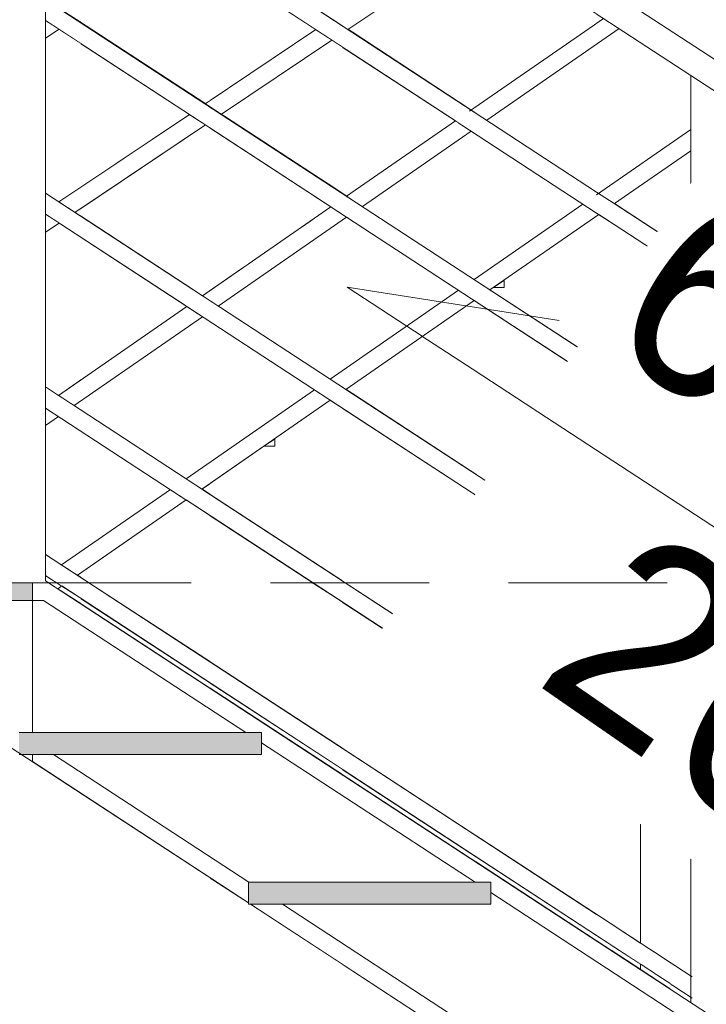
# Model space of a CAD drawing. Header units: millimetres. Extents: x 16408 to 39505, y -6861 to 26364.
# Tile 57 of 85: x 29589 to 30368, y 4378 to 5496. Entities that reach past the tile are written whole.
import ezdxf

# ---------------------------------------------------------------- set-up
doc = ezdxf.new("R2010")
doc.units = ezdxf.units.MM
doc.header["$MEASUREMENT"] = 0
doc.linetypes.add('Przerywana gęsta', pattern=[270, 180, -90])
doc.linetypes.add('Wipeout_Contour', pattern=[1000, 0, -1000])
for name, color, linetype, lineweight in [('0_Nr_pióra__1', 7, 'Continuous', 13), ('0_Nr_pióra__103', 7, 'Continuous', 5), ('0_Nr_pióra__7', 7, 'Continuous', 20)]:
    doc.layers.add(name, color=color, linetype=linetype, lineweight=lineweight)
doc.layers.add('inw_schody zewnętrzne', color=7, linetype='Continuous')
doc.layers.add('inw_ściany zewnętrzne_Nr_pióra__61', color=7, linetype='Continuous', lineweight=13, true_color=0x6a6a6a)
doc.styles.add('STYL_AUTOMATYCZNY_1', font='txt')

msp = doc.modelspace()

# ---------------------------------------------------------------- wipeouts: each hides what was drawn before it
at = {"color": 254, "linetype": 'Wipeout_Contour', "lineweight": 0, "ltscale": 91735.629027}
msp.add_wipeout([(30126, 5191.4), (30138.5, 5191.4), (30138.5, 5200.1)], dxfattribs=at)
at = {"color": 254, "linetype": 'Wipeout_Contour', "lineweight": 0, "ltscale": 121630.745829}
msp.add_wipeout([(29955, 5690.7), (29805.1, 5788.7), (29805.1, 5586.5), (29955, 5488.5)], dxfattribs=at).dxf.layer = 'inw_schody zewnętrzne'
at = {"color": 254, "linetype": 'Wipeout_Contour', "lineweight": 0, "ltscale": 120493.966817}
msp.add_wipeout([(29658.2, 5468.7), (29618.5, 5494.7), (29618.5, 5298.6), (29658.2, 5272.6)], dxfattribs=at).dxf.layer = 'inw_schody zewnętrzne'
at = {"color": 254, "linetype": 'Wipeout_Contour', "lineweight": 0, "ltscale": 215063.553643}
msp.add_wipeout([(30229.4, 5119.1), (30368, 5028.5), (30368, 5194.6), (30352.8, 5204.5), (30245.4, 5130.2), (30245.4, 5121.5), (30232.9, 5121.5)], dxfattribs=at).dxf.layer = 'inw_schody zewnętrzne'
at = {"color": 254, "linetype": 'Wipeout_Contour', "lineweight": 0, "ltscale": 90636.661638}
msp.add_wipeout([(29805.1, 4969.3), (29795.7, 4962.7), (29805.1, 4956.5)], dxfattribs=at).dxf.layer = 'inw_schody zewnętrzne'
at = {"color": 254, "linetype": 'Wipeout_Contour', "lineweight": 0, "ltscale": 149798.429806}
msp.add_wipeout([(29514.8, 4856.4), (29603.5, 4856.4), (29588.5, 4860.9), (29588.5, 4876.4), (29514.8, 4876.4)], dxfattribs=at).dxf.layer = 'inw_schody zewnętrzne'
at = {"color": 254, "linetype": 'Wipeout_Contour', "lineweight": 0, "ltscale": 90159.627315}
msp.add_wipeout([(29654.5, 4865), (29658.2, 4862.6), (29658.2, 4867.5)], dxfattribs=at).dxf.layer = 'inw_schody zewnętrzne'
at = {"color": 254, "linetype": 'Wipeout_Contour', "lineweight": 0, "ltscale": 120157.432474}
msp.add_wipeout([(29632.2, 4849.6), (29658.2, 4832.6), (29658.2, 4838.7), (29636.8, 4852.7)], dxfattribs=at).dxf.layer = 'inw_schody zewnętrzne'
at = {"color": 254, "linetype": 'Wipeout_Contour', "lineweight": 0, "ltscale": 120984.275877}
msp.add_wipeout([(29805.1, 4736.5), (29955, 4638.5), (29955, 4644.6), (29805.1, 4742.6)], dxfattribs=at).dxf.layer = 'inw_schody zewnętrzne'
at = {"color": 254, "linetype": 'Wipeout_Contour', "lineweight": 0, "ltscale": 211233.918384}
msp.add_wipeout([(29848.5, 4493.1), (29805.1, 4521.5), (29805.1, 3836.4), (29955, 3836.4), (29955, 4423.5), (29851.1, 4491.4), (29848.5, 4491.4)], dxfattribs=at).dxf.layer = 'inw_schody zewnętrzne'

# ---------------------------------------------------------------- next in the draw order: wipeouts: each hides what was drawn before it
at = {"color": 254, "linetype": 'Wipeout_Contour', "lineweight": 0, "ltscale": 120643.038993}
msp.add_wipeout([(29618.5, 5684.7), (29618.5, 5518.6), (29658.2, 5492.6), (29658.2, 5658.7)], dxfattribs=at).dxf.layer = 'inw_schody zewnętrzne'
at = {"color": 254, "linetype": 'Wipeout_Contour', "lineweight": 0, "ltscale": 121478.964828}
msp.add_wipeout([(29805.1, 5396.5), (29955, 5298.5), (29955, 5464.6), (29805.1, 5562.6)], dxfattribs=at).dxf.layer = 'inw_schody zewnętrzne'
at = {"color": 254, "linetype": 'Wipeout_Contour', "lineweight": 0, "ltscale": 215950.362642}
msp.add_wipeout([(30386, 5371.4), (30263.7, 5286.7), (30415.9, 5187.2), (30415.9, 5389.4), (30413.9, 5390.7), (30398.5, 5380.1), (30398.5, 5371.4)], dxfattribs=at).dxf.layer = 'inw_schody zewnętrzne'
at = {"color": 254, "linetype": 'Wipeout_Contour', "lineweight": 0, "ltscale": 150409.040888}
msp.add_wipeout([(29618.5, 5078.6), (29633, 5069.1), (29658.2, 5086.5), (29658.2, 5248.7), (29618.5, 5274.7)], dxfattribs=at).dxf.layer = 'inw_schody zewnętrzne'
at = {"color": 254, "linetype": 'Wipeout_Contour', "lineweight": 0, "ltscale": 151354.492086}
msp.add_wipeout([(29805.1, 4766.5), (29955, 4668.5), (29955, 4834.6), (29921.7, 4856.4), (29805.1, 4856.4)], dxfattribs=at).dxf.layer = 'inw_schody zewnętrzne'
at = {"color": 254, "linetype": 'Wipeout_Contour', "lineweight": 0, "ltscale": 121520.822727}
msp.add_wipeout([(30107.2, 4545.1), (29955, 4644.6), (29955, 4638.5), (30107.2, 4539)], dxfattribs=at).dxf.layer = 'inw_schody zewnętrzne'
at = {"color": 254, "linetype": 'Wipeout_Contour', "lineweight": 0, "ltscale": 121246.34592}
msp.add_wipeout([(29955, 3836.4), (30107.2, 3836.4), (30107.2, 4324), (29955, 4423.5)], dxfattribs=at).dxf.layer = 'inw_schody zewnętrzne'

# ---------------------------------------------------------------- next in the draw order: wipeouts: each hides what was drawn before it
at = {"color": 254, "linetype": 'Wipeout_Contour', "lineweight": 0, "ltscale": 120965.278029}
msp.add_wipeout([(29805.1, 5562.6), (29658.2, 5658.7), (29658.2, 5492.6), (29805.1, 5396.5)], dxfattribs=at).dxf.layer = 'inw_schody zewnętrzne'
at = {"color": 254, "linetype": 'Wipeout_Contour', "lineweight": 0, "ltscale": 121855.269406}
msp.add_wipeout([(30083.3, 5380.8), (29955, 5464.6), (29955, 5298.5), (29959.9, 5295.3)], dxfattribs=at).dxf.layer = 'inw_schody zewnętrzne'
at = {"color": 254, "linetype": 'Wipeout_Contour', "lineweight": 0, "ltscale": 90943.980403}
msp.add_wipeout([(29805.1, 5188.2), (29942.1, 5283.1), (29805.1, 5372.6)], dxfattribs=at).dxf.layer = 'inw_schody zewnętrzne'
at = {"color": 254, "linetype": 'Wipeout_Contour', "lineweight": 0, "ltscale": 120458.94329}
msp.add_wipeout([(29658.2, 4838.7), (29658.2, 4832.6), (29805.1, 4736.5), (29805.1, 4742.6)], dxfattribs=at).dxf.layer = 'inw_schody zewnętrzne'
at = {"color": 254, "linetype": 'Wipeout_Contour', "lineweight": 0, "ltscale": 121588.547662}
msp.add_wipeout([(29955, 4668.5), (30107.2, 4569), (30107.2, 4735.1), (29955, 4834.6)], dxfattribs=at).dxf.layer = 'inw_schody zewnętrzne'
at = {"color": 254, "linetype": 'Wipeout_Contour', "lineweight": 0, "ltscale": 122066.348716}
msp.add_wipeout([(30107.2, 4539), (30261.1, 4438.4), (30261.1, 4444.5), (30107.2, 4545.1)], dxfattribs=at).dxf.layer = 'inw_schody zewnętrzne'

# ---------------------------------------------------------------- next in the draw order: wipeouts: each hides what was drawn before it
at = {"color": 254, "linetype": 'Wipeout_Contour', "lineweight": 0, "ltscale": 151668.266883}
msp.add_wipeout([(29851.1, 4491.4), (30108.5, 4323.1), (30108.5, 4346.4), (30109, 4346.4), (29887.3, 4491.4)], dxfattribs=at)
at = {"color": 254, "linetype": 'Wipeout_Contour', "lineweight": 0, "ltscale": 152733.46725}
msp.add_wipeout([(30107.2, 5591.2), (29955, 5690.7), (29955, 5488.5), (30101, 5393.1), (30107.2, 5397.3)], dxfattribs=at).dxf.layer = 'inw_schody zewnętrzne'
at = {"color": 254, "linetype": 'Wipeout_Contour', "lineweight": 0, "ltscale": 151063.494236}
msp.add_wipeout([(29658.2, 5468.7), (29658.2, 5272.6), (29796.5, 5182.2), (29805.1, 5188.2), (29805.1, 5372.6)], dxfattribs=at).dxf.layer = 'inw_schody zewnętrzne'
at = {"color": 254, "linetype": 'Wipeout_Contour', "lineweight": 0, "ltscale": 90444.166512}
msp.add_wipeout([(29667.6, 4856.4), (29805.1, 4766.5), (29805.1, 4856.4)], dxfattribs=at).dxf.layer = 'inw_schody zewnętrzne'
at = {"color": 254, "linetype": 'Wipeout_Contour', "lineweight": 0, "ltscale": 91326.302049}
msp.add_wipeout([(29958.2, 4856.4), (30107.2, 4759), (30107.2, 4856.4)], dxfattribs=at).dxf.layer = 'inw_schody zewnętrzne'
at = {"color": 254, "linetype": 'Wipeout_Contour', "lineweight": 0, "ltscale": 122399.09956}
msp.add_wipeout([(30293.5, 4423.3), (30261.1, 4444.5), (30261.1, 4438.4), (30293.5, 4417.2)], dxfattribs=at).dxf.layer = 'inw_schody zewnętrzne'

# ---------------------------------------------------------------- next in the draw order: wipeouts: each hides what was drawn before it
at = {"color": 254, "linetype": 'Wipeout_Contour', "lineweight": 0, "ltscale": 180488.684865}
msp.add_wipeout([(29603.5, 4653.3), (29848.5, 4493.1), (29848.5, 4516.4), (29849, 4516.4), (29627.3, 4661.4), (29603.5, 4661.4)], dxfattribs=at)
at = {"color": 254, "linetype": 'Wipeout_Contour', "lineweight": 0, "ltscale": 242399.107031}
msp.add_wipeout([(29866, 5011.4), (29805.1, 4969.3), (29805.1, 4956.5), (29955, 4858.5), (29955, 5054.6), (29941.4, 5063.6), (29878.5, 5020.1), (29878.5, 5011.4)], dxfattribs=at).dxf.layer = 'inw_schody zewnętrzne'

# ---------------------------------------------------------------- next in the draw order: wipeouts: each hides what was drawn before it
at = {"color": 254, "linetype": 'Wipeout_Contour', "lineweight": 0, "ltscale": 90876.117392}
msp.add_wipeout([(29878.5, 5020.1), (29866, 5011.4), (29878.5, 5011.4)], dxfattribs=at)
at = {"color": 254, "linetype": 'Wipeout_Contour', "lineweight": 0, "ltscale": 151075.328461}
msp.add_wipeout([(29863.5, 4661.4), (29627.3, 4661.4), (29849, 4516.4), (30105.6, 4516.4), (29863.5, 4674.7)], dxfattribs=at)
at = {"color": 254, "linetype": 'Wipeout_Contour', "lineweight": 0, "ltscale": 152083.240222}
msp.add_wipeout([(29955, 4858.5), (29958.2, 4856.4), (30107.2, 4856.4), (30107.2, 4955.1), (29955, 5054.6)], dxfattribs=at).dxf.layer = 'inw_schody zewnętrzne'
at = {"color": 254, "linetype": 'Wipeout_Contour', "lineweight": 0, "ltscale": 90722.401684}
msp.add_wipeout([(29805.1, 4856.4), (29921.7, 4856.4), (29805.1, 4932.6)], dxfattribs=at).dxf.layer = 'inw_schody zewnętrzne'

# ---------------------------------------------------------------- next in the draw order: wipeouts: each hides what was drawn before it
at = {"color": 254, "linetype": 'Wipeout_Contour', "lineweight": 0, "ltscale": 121996.686364}
msp.add_wipeout([(30104.8, 5176.7), (29959.1, 5075.9), (30107.2, 4979), (30107.2, 5175.1)], dxfattribs=at).dxf.layer = 'inw_schody zewnętrzne'
at = {"color": 254, "linetype": 'Wipeout_Contour', "lineweight": 0, "ltscale": 91654.459616}
msp.add_wipeout([(30258.2, 4856.4), (30107.2, 4955.1), (30107.2, 4856.4)], dxfattribs=at).dxf.layer = 'inw_schody zewnętrzne'
at = {"color": 254, "linetype": 'Wipeout_Contour', "lineweight": 0, "ltscale": 180766.998764}
msp.add_wipeout([(29658.2, 4867.5), (29658.2, 4862.6), (29667.6, 4856.4), (29805.1, 4856.4), (29805.1, 4932.6), (29777.9, 4950.4)], dxfattribs=at).dxf.layer = 'inw_schody zewnętrzne'

# ---------------------------------------------------------------- next in the draw order: wipeouts: each hides what was drawn before it
at = {"color": 254, "linetype": 'Wipeout_Contour', "lineweight": 0, "ltscale": 124110.653601}
msp.add_wipeout([(29603.5, 5024.5), (31412.8, 6277.1), (31395.4, 6289.1), (29603.5, 5048.6)], dxfattribs=at)

# ---------------------------------------------------------------- next in the draw order: wipeouts: each hides what was drawn before it
at = {"color": 254, "linetype": 'Wipeout_Contour', "lineweight": 0, "ltscale": 124057.973169}
msp.add_wipeout([(29614.4, 4861.3), (29632.2, 4849.6), (31423.5, 6089.7), (31423.5, 6113.7)], dxfattribs=at)

# ---------------------------------------------------------------- next in the draw order: wipeouts: each hides what was drawn before it
at = {"color": 254, "linetype": 'Wipeout_Contour', "lineweight": 0, "ltscale": 120641.197388}
msp.add_wipeout([(29796.5, 5182.2), (29618.5, 5298.6), (29618.5, 5274.7), (29778.7, 5169.9)], dxfattribs=at)
at = {"color": 254, "linetype": 'Wipeout_Contour', "lineweight": 0, "ltscale": 90162.13479}
msp.add_wipeout([(29618.5, 5078.6), (29618.5, 5059), (29633, 5069.1)], dxfattribs=at)
at = {"color": 254, "linetype": 'Wipeout_Contour', "lineweight": 0, "ltscale": 122725.3038}
msp.add_wipeout([(30308.7, 4996.4), (30308.7, 4407.3), (30327.2, 4395.2), (30327.2, 4996.4)], dxfattribs=at)
at = {"color": 254, "linetype": 'Wipeout_Contour', "lineweight": 0, "ltscale": 90181.12446}
msp.add_wipeout([(29845.6, 4686.4), (29603.5, 4844.7), (29603.5, 4686.4)], dxfattribs=at)

# ---------------------------------------------------------------- next in the draw order: wipeouts: each hides what was drawn before it
at = {"color": 254, "linetype": 'Wipeout_Contour', "lineweight": 0, "ltscale": 121081.029025}
msp.add_wipeout([(29959.9, 5295.3), (29618.5, 5518.6), (29618.5, 5494.7), (29942.1, 5283.1)], dxfattribs=at)
at = {"color": 254, "linetype": 'Wipeout_Contour', "lineweight": 0, "ltscale": 120565.535487}
msp.add_wipeout([(29629, 5071.7), (29629.1, 5071.6), (29777.2, 5170.9), (29777.1, 5171)], dxfattribs=at)
at = {"color": 254, "linetype": 'Wipeout_Contour', "lineweight": 0, "ltscale": 122669.09248}
msp.add_wipeout([(30297.3, 4414.7), (30308.7, 4407.3), (30308.7, 4996.4), (30297.3, 4996.4)], dxfattribs=at)

# ---------------------------------------------------------------- next in the draw order: wipeouts: each hides what was drawn before it
at = {"color": 254, "linetype": 'Wipeout_Contour', "lineweight": 0, "ltscale": 121463.770229}
msp.add_wipeout([(29618.5, 5708.6), (29618.5, 5684.7), (30083.3, 5380.8), (30101, 5393.1)], dxfattribs=at)
at = {"color": 254, "linetype": 'Wipeout_Contour', "lineweight": 0, "ltscale": 121296.577545}
msp.add_wipeout([(29795.1, 5183.1), (29795.2, 5183), (29943.3, 5282.3), (29943.2, 5282.3)], dxfattribs=at)
at = {"color": 254, "linetype": 'Wipeout_Contour', "lineweight": 0, "ltscale": 122640.439152}
msp.add_wipeout([(30293.5, 4417.2), (30297.3, 4414.7), (30297.3, 4996.4), (30293.5, 4996.4)], dxfattribs=at)

# ---------------------------------------------------------------- next in the draw order: wipeouts: each hides what was drawn before it
at = {"color": 254, "linetype": 'Wipeout_Contour', "lineweight": 0, "ltscale": 122640.442302}
msp.add_wipeout([(30243.5, 5483.6), (30104.8, 5390.6), (30104.9, 5390.5), (30243.5, 5483.5)], dxfattribs=at)
at = {"color": 254, "linetype": 'Wipeout_Contour', "lineweight": 0, "ltscale": 121978.531659}
msp.add_wipeout([(30086.7, 5378.5), (29961.3, 5294.4), (29961.4, 5294.4), (30086.8, 5378.4)], dxfattribs=at)
at = {"color": 254, "linetype": 'Wipeout_Contour', "lineweight": 0, "ltscale": 121264.672581}
msp.add_wipeout([(29925.1, 5294.2), (29777, 5195), (29795.1, 5183.1), (29943.2, 5282.3)], dxfattribs=at)
at = {"color": 254, "linetype": 'Wipeout_Contour', "lineweight": 0, "ltscale": 152234.080052}
msp.add_wipeout([(30123.5, 4491.4), (29887.3, 4491.4), (30109, 4346.4), (30365.6, 4346.4), (30123.5, 4504.7)], dxfattribs=at)

# ---------------------------------------------------------------- next in the draw order: wipeouts: each hides what was drawn before it
at = {"color": 254, "linetype": 'Wipeout_Contour', "lineweight": 0, "ltscale": 121946.70096}
msp.add_wipeout([(30068.5, 5390.4), (29943.1, 5306.3), (29961.3, 5294.4), (30086.7, 5378.5)], dxfattribs=at)
at = {"color": 254, "linetype": 'Wipeout_Contour', "lineweight": 0, "ltscale": 120796.897214}
msp.add_wipeout([(29799.7, 5376.2), (29651.6, 5276.9), (29651.8, 5276.8), (29799.9, 5376.1)], dxfattribs=at)
at = {"color": 254, "linetype": 'Wipeout_Contour', "lineweight": 0, "ltscale": 520316.575892}
msp.add_wipeout([(29603.5, 4868.4), (29603.5, 4844.7), (29845.6, 4686.4), (29863.5, 4686.4), (29863.5, 4674.7), (30105.6, 4516.4), (30123.5, 4516.4), (30123.5, 4504.7), (30365.6, 4346.4), (30383.5, 4346.4), (30383.5, 4334.7), (30625.6, 4176.4), (30643.5, 4176.4), (30643.5, 4164.7), (30885.6, 4006.4), (30903.5, 4006.4), (30903.5, 4018.4)], dxfattribs=at)

# ---------------------------------------------------------------- next in the draw order: hatches: boundary and pattern name
at = {"layer": '0_Nr_pióra__1', "linetype": 'Continuous', "lineweight": 0, "true_color": 0x000000}
msp.add_hatch(color=18, dxfattribs=at).paths.add_polyline_path([(30123.5, 4491.4), (30123.5, 4516.4), (29848.5, 4516.4), (29848.5, 4491.4)])

# ---------------------------------------------------------------- next in the draw order: linework, layer by layer
at = {"layer": '0_Nr_pióra__103', "color": 7, "linetype": 'Continuous', "lineweight": 5}
for p, q in [((29603.5, 4836.4), (28455.2, 4836.4)), ((29603.5, 4836.4), (29603.5, 4686.4)), ((29603.5, 4661.4), (29603.5, 4653.3)), ((30263.5, 4466.8), (30293.5, 4447.2)), ((30352.1, 4408.9), (30263.5, 4466.8)), ((30293.5, 4417.2), (30293.5, 4423.3))]:
    msp.add_line(p, q, dxfattribs=at)

# ---------------------------------------------------------------- next in the draw order: wipeouts: each hides what was drawn before it
at = {"color": 254, "linetype": 'Wipeout_Contour', "lineweight": 0, "ltscale": 240828.66695}
msp.add_wipeout([(29588.5, 5926.4), (29588.5, 4860.9), (29603.5, 4856.4), (29603.5, 5048.6), (29618.5, 5059), (29618.5, 5952), (29603.5, 5956.4), (29594.6, 5926.4)], dxfattribs=at)
at = {"color": 254, "linetype": 'Wipeout_Contour', "lineweight": 0, "ltscale": 153363.64967}
msp.add_wipeout([(30086.6, 5402.5), (30104.8, 5390.6), (30243.5, 5483.6), (30243.5, 5502.1), (30239.3, 5504.9)], dxfattribs=at)
at = {"color": 254, "linetype": 'Wipeout_Contour', "lineweight": 0, "ltscale": 121480.013375}
msp.add_wipeout([(29817.8, 5388.3), (29817.9, 5388.2), (29943.3, 5472.3), (29943.2, 5472.3)], dxfattribs=at)
at = {"color": 254, "linetype": 'Wipeout_Contour', "lineweight": 0, "ltscale": 121681.826939}
msp.add_wipeout([(29777.9, 4950.4), (30293.5, 4613.3), (30293.5, 4637.2), (29795.7, 4962.7)], dxfattribs=at)

# ---------------------------------------------------------------- next in the draw order: hatches: boundary and pattern name
at = {"layer": '0_Nr_pióra__1', "linetype": 'Continuous', "lineweight": 0, "true_color": 0x000000}
for points in [[(29603.5, 4836.4), (29603.5, 4856.4), (28455.2, 4856.4), (28455.2, 4836.4)], [(29863.5, 4661.4), (29863.5, 4686.4), (29588.5, 4686.4), (29588.5, 4661.4)]]:
    msp.add_hatch(color=18, dxfattribs=at).paths.add_polyline_path(points)

# ---------------------------------------------------------------- next in the draw order: linework, layer by layer
at = {"layer": '0_Nr_pióra__103', "color": 7, "linetype": 'Continuous', "lineweight": 5}
for p, q in [((29603.5, 4856.4), (28458.5, 4856.4)), ((29603.5, 4856.4), (29603.5, 4836.4)), ((30350.4, 4600), (30263.5, 4656.8)), ((30350.4, 4576.1), (30263.5, 4632.9)), ((30293.5, 4447.2), (30293.5, 4613.3))]:
    msp.add_line(p, q, dxfattribs=at)

# ---------------------------------------------------------------- next in the draw order: wipeouts: each hides what was drawn before it
at = {"color": 254, "linetype": 'Wipeout_Contour', "lineweight": 0, "ltscale": 271374.49565}
msp.add_wipeout([(29578.7, 5020), (29588.5, 5026.6), (29588.5, 5930.4), (29587.1, 5931.3), (29588.5, 5933.5), (29588.5, 5966.2), (29608.7, 5953.1), (29608.7, 6140.1), (29578.7, 6120)], dxfattribs=at)
at = {"color": 254, "linetype": 'Wipeout_Contour', "lineweight": 0, "ltscale": 122174.098612}
msp.add_wipeout([(29961.3, 5484.4), (29961.4, 5484.4), (30114.1, 5586.7), (30114, 5586.8)], dxfattribs=at)
at = {"color": 254, "linetype": 'Wipeout_Contour', "lineweight": 0, "ltscale": 120514.305746}
msp.add_wipeout([(29618.5, 5474.7), (29618.5, 5474.5), (29633.7, 5484.7), (29633.6, 5484.8)], dxfattribs=at)
at = {"color": 254, "linetype": 'Wipeout_Contour', "lineweight": 0, "ltscale": 120357.365368}
msp.add_wipeout([(29618.5, 5254.7), (29618.5, 5254.5), (29633.7, 5264.7), (29633.6, 5264.8)], dxfattribs=at)
at = {"color": 254, "linetype": 'Wipeout_Contour', "lineweight": 0, "ltscale": 122109.569985}
msp.add_wipeout([(29959.1, 5075.9), (29941.4, 5063.6), (30293.5, 4833.3), (30293.5, 4857.2)], dxfattribs=at)

# ---------------------------------------------------------------- next in the draw order: wipeouts: each hides what was drawn before it
at = {"color": 254, "linetype": 'Wipeout_Contour', "lineweight": 0, "ltscale": 90381.455019}
msp.add_wipeout([(29633.6, 5484.8), (29618.5, 5494.7), (29618.5, 5474.7)], dxfattribs=at)
at = {"color": 254, "linetype": 'Wipeout_Contour', "lineweight": 0, "ltscale": 217230.650191}
msp.add_wipeout([(30245.9, 5274.4), (30671.1, 4996.4), (30693.5, 4996.4), (30693.5, 4981.8), (30888.5, 4854.3), (30888.5, 4878.2), (30263.7, 5286.7)], dxfattribs=at)
at = {"color": 254, "linetype": 'Wipeout_Contour', "lineweight": 0, "ltscale": 90263.63364}
msp.add_wipeout([(29618.5, 5274.7), (29618.5, 5254.7), (29633.6, 5264.8)], dxfattribs=at)

# ---------------------------------------------------------------- next in the draw order: linework, layer by layer
at = {"layer": '0_Nr_pióra__103', "color": 7, "linetype": 'Continuous', "lineweight": 5}
for p, q in [((30350.4, 5016.1), (30263.5, 5072.9)), ((30293.5, 4996.4), (30297.3, 4996.4)), ((30293.5, 4637.2), (30293.5, 4996.4)), ((30297.3, 4996.4), (30308.7, 4996.4)), ((30308.7, 4996.4), (30327.2, 4996.4)), ((30327.2, 4996.4), (30352.1, 4996.4)), ((30350.4, 4820), (30263.5, 4876.8)), ((30350.4, 4796.1), (30263.5, 4852.9))]:
    msp.add_line(p, q, dxfattribs=at)

# ---------------------------------------------------------------- next in the draw order: wipeouts: each hides what was drawn before it
at = {"color": 254, "linetype": 'Wipeout_Contour', "lineweight": 0, "ltscale": 120765.108856}
msp.add_wipeout([(29633.5, 5288.8), (29651.6, 5276.9), (29799.7, 5376.2), (29781.6, 5388)], dxfattribs=at)
at = {"color": 254, "linetype": 'Wipeout_Contour', "lineweight": 0, "ltscale": 121178.02054}
msp.add_wipeout([(30243.5, 4479.9), (29618.5, 4888.6), (29618.5, 4864.7), (30243.5, 4456)], dxfattribs=at)

# ---------------------------------------------------------------- next in the draw order: linework, layer by layer
at = {"layer": '0_Nr_pióra__103', "color": 7, "linetype": 'Continuous', "lineweight": 5}
for p, q in [((29848.5, 4516.4), (29848.5, 4491.4)), ((30123.5, 4516.4), (29848.5, 4516.4)), ((30123.5, 4516.4), (30123.5, 4491.4)), ((30365.6, 4346.4), (30123.5, 4504.7)), ((30123.5, 4491.4), (29848.5, 4491.4)), ((30108.5, 4323.1), (29851.1, 4491.4)), ((30109, 4346.4), (29887.3, 4491.4)), ((30352.1, 4385), (30241.2, 4457.5))]:
    msp.add_line(p, q, dxfattribs=at)

# ---------------------------------------------------------------- next in the draw order: wipeouts: each hides what was drawn before it
at = {"color": 254, "linetype": 'Wipeout_Contour', "lineweight": 0, "ltscale": 121448.299173}
msp.add_wipeout([(29925.1, 5484.2), (29799.6, 5400.1), (29817.8, 5388.3), (29943.2, 5472.3)], dxfattribs=at)

# ---------------------------------------------------------------- next in the draw order: wipeouts: each hides what was drawn before it
at = {"color": 254, "linetype": 'Wipeout_Contour', "lineweight": 0, "ltscale": 122142.458865}
msp.add_wipeout([(30095.8, 5598.7), (29943.1, 5496.3), (29961.3, 5484.4), (30114, 5586.8)], dxfattribs=at)

# ---------------------------------------------------------------- next in the draw order: wipeouts: each hides what was drawn before it
at = {"color": 254, "linetype": 'Wipeout_Contour', "lineweight": 0, "ltscale": 154327.087416}
msp.add_wipeout([(29618.5, 5946.6), (29618.5, 5910.8), (30887.1, 5081.3), (30888.5, 5083.5), (30888.5, 5116.2)], dxfattribs=at)

# ---------------------------------------------------------------- next in the draw order: linework, layer by layer
at = {"layer": '0_Nr_pióra__103', "color": 7, "linetype": 'Continuous', "lineweight": 5}
for p, q in [((30350.4, 4380), (30350.4, 5432.2)), ((30263.7, 5286.7), (30350.4, 5346.7)), ((30350.4, 5230), (30263.5, 5286.8)), ((30263.7, 5286.7), (30350.4, 5230)), ((30350.4, 5206.1), (30263.5, 5262.9)), ((30350.4, 5040), (30263.5, 5096.8))]:
    msp.add_line(p, q, dxfattribs=at)

# ---------------------------------------------------------------- next in the draw order: wipeouts: each hides what was drawn before it
at = {"color": 254, "linetype": 'Wipeout_Contour', "lineweight": 0, "ltscale": 121297.615556}
msp.add_wipeout([(30243.5, 4669.9), (29618.5, 5078.6), (29618.5, 5054.7), (30243.5, 4646)], dxfattribs=at)

# ---------------------------------------------------------------- next in the draw order: linework, layer by layer
at = {"layer": '0_Nr_pióra__103', "color": 7, "linetype": 'Continuous', "lineweight": 5}
for p, q in [((29603.5, 4856.4), (29621.8, 4856.4)), ((31181.8, 3836.4), (29618.5, 4858.6)), ((29632.2, 4849.6), (29636.8, 4852.7)), ((29636.8, 4852.7), (30243.5, 4456)), ((29599.9, 4836.4), (29616.2, 4836.4)), ((29845.6, 4686.4), (29616.2, 4836.4)), ((29863.5, 4686.4), (29588.5, 4686.4)), ((29863.5, 4686.4), (29863.5, 4661.4)), ((29848.5, 4493.1), (29568.5, 4676.2)), ((30105.6, 4516.4), (29863.5, 4674.7)), ((29863.5, 4661.4), (29588.5, 4661.4)), ((29849, 4516.4), (29627.3, 4661.4)), ((30263.5, 4656.8), (30243.5, 4669.9)), ((30263.5, 4632.9), (30243.5, 4646))]:
    msp.add_line(p, q, dxfattribs=at)

# ---------------------------------------------------------------- next in the draw order: wipeouts: each hides what was drawn before it
at = {"color": 254, "linetype": 'Wipeout_Contour', "lineweight": 0, "ltscale": 121441.889115}
msp.add_wipeout([(30243.5, 4889.9), (29618.5, 5298.6), (29618.5, 5274.7), (30243.5, 4866)], dxfattribs=at)

# ---------------------------------------------------------------- next in the draw order: linework, layer by layer
at = {"layer": '0_Nr_pióra__103', "color": 7, "linetype": 'Continuous', "lineweight": 5}
for p, q in [((29618.5, 5078.6), (29633, 5069.1)), ((30243.5, 4669.9), (29618.5, 5078.6)), ((29777.8, 4974.4), (29923.5, 5075.3)), ((29959.1, 5075.9), (30293.5, 4857.2)), ((29795.7, 4962.7), (29941.4, 5063.6)), ((29941.4, 5063.6), (30293.5, 4833.3)), ((30243.5, 4646), (29618.5, 5054.7)), ((29618.5, 5034.9), (29633.2, 5045.1)), ((29878.5, 5011.4), (29878.5, 5020.1)), ((29866, 5011.4), (29878.5, 5011.4)), ((29795.7, 4962.7), (30293.5, 4637.2)), ((29636.6, 4876.7), (29760, 4962.1)), ((29654.5, 4865), (29777.9, 4950.4)), ((29777.9, 4950.4), (30293.5, 4613.3)), ((30267.7, 4464.1), (29618.5, 4888.6)), ((30263.5, 4876.8), (30243.5, 4889.9)), ((29618.5, 4864.1), (29618.9, 4864.4)), ((30243.5, 4456), (29618.9, 4864.4)), ((29654.5, 4865), (30243.5, 4479.9)), ((30263.5, 4852.9), (30243.5, 4866))]:
    msp.add_line(p, q, dxfattribs=at)

# ---------------------------------------------------------------- next in the draw order: wipeouts: each hides what was drawn before it
at = {"color": 254, "linetype": 'Wipeout_Contour', "lineweight": 0, "ltscale": 121592.360099}
msp.add_wipeout([(29618.5, 5494.7), (30243.5, 5086), (30243.5, 5109.9), (29618.5, 5518.6)], dxfattribs=at)

# ---------------------------------------------------------------- next in the draw order: linework, layer by layer
at = {"layer": '0_Nr_pióra__103', "color": 7, "linetype": 'Continuous', "lineweight": 5}
for p, q in [((29618.5, 5254.5), (29633.7, 5264.7)), ((30138.5, 5191.4), (30138.5, 5200.1)), ((29941.2, 5087.6), (30086.9, 5188.4)), ((30122.5, 5189), (30350.4, 5040)), ((30126, 5191.4), (30138.5, 5191.4)), ((29959.1, 5075.9), (30104.8, 5176.7)), ((30104.8, 5176.7), (30350.4, 5016.1)), ((29633, 5069.1), (29778.7, 5169.9)), ((29650.9, 5057.4), (29796.6, 5158.2)), ((30263.5, 5096.8), (30243.5, 5109.9)), ((30263.5, 5072.9), (30243.5, 5086))]:
    msp.add_line(p, q, dxfattribs=at)

# ---------------------------------------------------------------- next in the draw order: wipeouts: each hides what was drawn before it
at = {"color": 254, "linetype": 'Wipeout_Contour', "lineweight": 0, "ltscale": 121727.282391}
msp.add_wipeout([(30243.5, 5299.9), (29618.5, 5708.6), (29618.5, 5684.7), (30243.5, 5276)], dxfattribs=at)

# ---------------------------------------------------------------- next in the draw order: linework, layer by layer
at = {"layer": '0_Nr_pióra__103', "color": 7, "linetype": 'Continuous', "lineweight": 5}
for p, q in [((31146.3, 4947.6), (29618.5, 5946.6)), ((29618.5, 5059), (29618.5, 5910.8)), ((31146.3, 4911.8), (29618.5, 5910.8)), ((29618.5, 4858.6), (29618.5, 5910.8)), ((29618.5, 5708.6), (30101, 5393.1)), ((30243.5, 5299.9), (29618.5, 5708.6)), ((29618.5, 5684.7), (30083.3, 5380.8)), ((30243.5, 5276), (29618.5, 5684.7)), ((29961.4, 5484.4), (30114.1, 5586.7)), ((29618.5, 5518.6), (29955, 5298.5)), ((30243.5, 5109.9), (29618.5, 5518.6)), ((29618.5, 5494.7), (29942.1, 5283.1)), ((30243.5, 5086), (29618.5, 5494.7)), ((30099.3, 5391.8), (30251.3, 5497)), ((29618.5, 5474.5), (29633.7, 5484.7)), ((29799.6, 5400.1), (29925.1, 5484.2)), ((30118.9, 5381.4), (30269.1, 5485.4)), ((29817.9, 5388.2), (29943.3, 5472.3)), ((29633.5, 5288.8), (29781.6, 5388)), ((29651.8, 5276.8), (29799.9, 5376.1)), ((29959.9, 5295.3), (30083.3, 5380.8)), ((29977.8, 5283.6), (30101.2, 5369.1)), ((30243.5, 5296.8), (30350.4, 5370.8)), ((29618.5, 5298.6), (29796.5, 5182.2)), ((30243.5, 4889.9), (29618.5, 5298.6)), ((30263.5, 5286.8), (30243.5, 5299.9)), ((29796.5, 5182.2), (29942.1, 5283.1)), ((30104.6, 5200.7), (30228, 5286.1)), ((30263.5, 5262.9), (30243.5, 5276)), ((29618.5, 5274.7), (29777.2, 5170.9)), ((30243.5, 4866), (29618.5, 5274.7)), ((29814.4, 5170.5), (29960, 5271.4)), ((30122.5, 5189), (30245.9, 5274.4)), ((30245.9, 5274.4), (30350.4, 5206.1))]:
    msp.add_line(p, q, dxfattribs=at)

# ---------------------------------------------------------------- next in the draw order: wipeouts: each hides what was drawn before it
at = {"color": 7, "linetype": 'Wipeout_Contour', "lineweight": 20, "ltscale": 123482.77212}
msp.add_wipeout([(30405.3, 5388.7), (30964.1, 5001.7), (30550.4, 4404.4), (29991.6, 4791.4)], dxfattribs=at).dxf.layer = '0_Nr_pióra__7'

# ---------------------------------------------------------------- next in the draw order: linework, layer by layer
at = {"layer": '0_Nr_pióra__1', "color": 7, "linetype": 'Continuous', "lineweight": 13}
for p, q in [((30810.1, 4636.2), (29960.4, 5191.8)), ((29960.4, 5191.8), (30200.9, 5154.1))]:
    msp.add_line(p, q, dxfattribs=at)
at = {"layer": 'inw_ściany zewnętrzne_Nr_pióra__61', "color": 251, "linetype": 'Przerywana gęsta', "lineweight": 13, "true_color": 0x6a6a6a, "flags": 128}
msp.add_lwpolyline([(29603.5, 4856.4), (38941.5, 4856.4)], dxfattribs=at)

# ---------------------------------------------------------------- next in the draw order: texts
at = {"layer": '0_Nr_pióra__7', "color": 7, "linetype": 'Continuous', "lineweight": 20, "insert": (30305.2, 4647.3), "char_height": 225, "attachment_point": 8, "rotation": 325.2967, "line_spacing_factor": 0.963147, "style": 'STYL_AUTOMATYCZNY_1'}
msp.add_mtext('\\A1;{\\pqc;\\fCentury Gothic|b0|i0|c238|p34;6\\fCentury Gothic|b0|i0|c238|p34;x1\\fCentury Gothic|b0|i0|c238|p34;7\\P\\pqc;\\fCentury Gothic|b0|i0|c238|p34;26}', dxfattribs=at)

doc.saveas('drawing.dxf')
